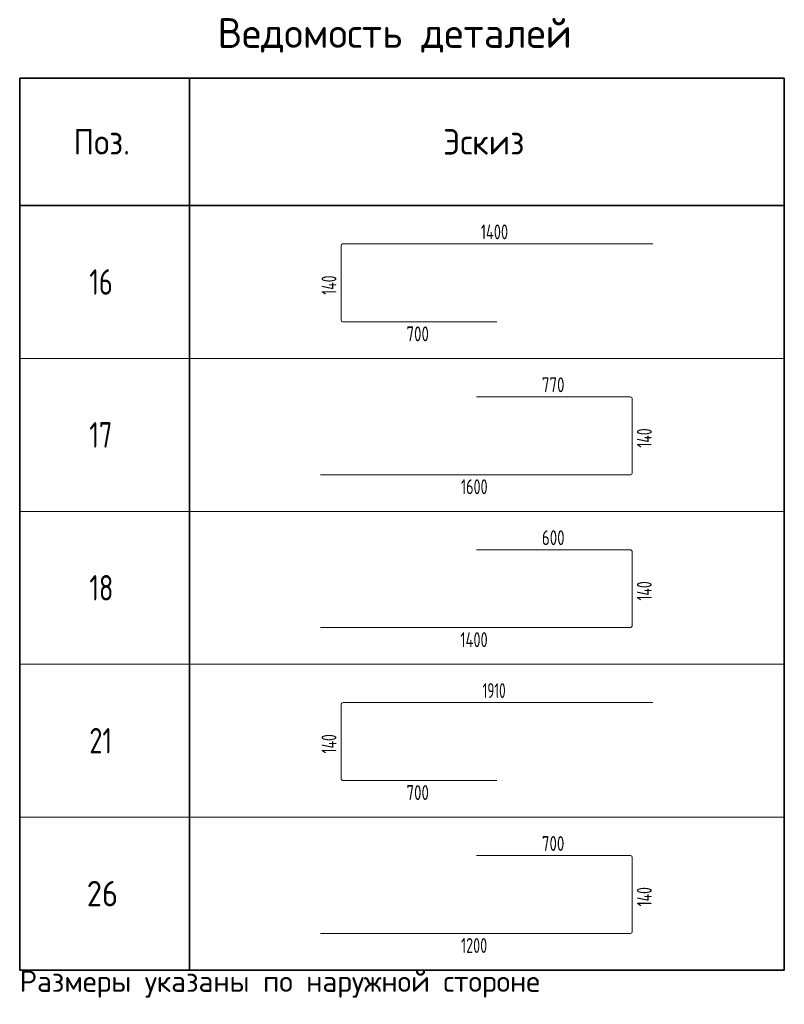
# Model space of a CAD drawing. Header units: metres. Extents: x -38 to 98, y -15 to 21.
# Tile 147 of 147: x 89 to 98, y 3 to 15. Entities that reach past the tile are written whole.
import ezdxf

# ---------------------------------------------------------------- set-up
doc = ezdxf.new("R2010")
doc.units = ezdxf.units.M
doc.styles.add('ISOCPEUR', font='txt')

msp = doc.modelspace()

# ---------------------------------------------------------------- linework, layer by layer
at = {"color": 7, "linetype": 'Continuous', "lineweight": 35, "transparency": 33554687}
for p, q in [((89.1566, 13.9403), (98.1566, 13.9403)), ((89.1566, 12.4403), (89.1566, 13.9403)), ((89.1566, 13.9403), (89.1566, 10.6403)), ((91.1566, 12.4403), (91.1566, 13.9403)), ((91.1566, 13.9403), (91.1566, 10.6403)), ((98.1566, 12.4403), (98.1566, 13.9403)), ((98.1566, 13.9403), (98.1566, 10.6403)), ((98.1566, 12.4403), (89.1566, 12.4403)), ((89.1566, 12.1403), (89.1566, 8.8403)), ((91.1566, 12.1403), (91.1566, 8.8403)), ((98.1566, 12.1403), (98.1566, 8.8403)), ((89.1566, 10.3403), (89.1566, 7.0403)), ((91.1566, 10.3403), (91.1566, 7.0403)), ((98.1566, 10.3403), (98.1566, 7.0403)), ((89.1566, 8.5403), (89.1566, 5.2403)), ((91.1566, 8.5403), (91.1566, 5.2403)), ((98.1566, 8.5403), (98.1566, 5.2403)), ((89.1566, 6.7403), (89.1566, 3.4403)), ((91.1566, 6.7403), (91.1566, 3.4403)), ((98.1566, 6.7403), (98.1566, 3.4403)), ((89.1566, 3.4403), (98.1566, 3.4403))]:
    msp.add_line(p, q, dxfattribs=at)
at = {"color": 7, "linetype": 'Continuous', "lineweight": 18, "transparency": 33554687}
for p, q in [((92.9389, 11.0902), (92.9389, 11.9695)), ((92.9578, 11.9884), (96.6073, 11.9884)), ((94.7731, 11.0713), (92.9578, 11.0713)), ((94.5328, 10.1884), (96.3453, 10.1884)), ((96.367, 10.1668), (96.367, 9.2929)), ((96.3453, 9.2713), (92.6986, 9.2713)), ((94.5328, 8.3884), (96.3399, 8.3884)), ((96.367, 8.3614), (96.367, 7.4983)), ((96.3399, 7.4713), (92.6986, 7.4713)), ((92.9389, 5.6983), (92.9389, 6.5614)), ((92.9659, 6.5884), (96.6073, 6.5884)), ((94.7731, 5.6713), (92.9659, 5.6713)), ((94.5328, 4.7884), (96.348, 4.7884)), ((96.367, 4.7695), (96.367, 3.8902)), ((96.348, 3.8713), (92.6986, 3.8713))]:
    msp.add_line(p, q, dxfattribs=at)
at = {"color": 7, "linetype": 'Continuous', "lineweight": 13, "transparency": 33554687}
for p, q in [((89.1566, 10.6403), (98.1566, 10.6403)), ((89.1566, 8.8403), (98.1566, 8.8403)), ((89.1566, 7.0403), (98.1566, 7.0403)), ((89.1566, 5.2403), (98.1566, 5.2403)), ((89.1566, 3.4403), (98.1566, 3.4403))]:
    msp.add_line(p, q, dxfattribs=at)
at = {"color": 7, "linetype": 'Continuous', "lineweight": 18, "transparency": 33554687}
for centre, radius, start, end in [((92.9578, 11.9695), 0.0189, 90, 180), ((92.9578, 11.0902), 0.0189, 180, 270), ((96.3453, 10.1668), 0.0216, 0, 90), ((96.3453, 9.2929), 0.0216, 270, 0), ((96.3399, 8.3614), 0.027, 0, 90), ((96.3399, 7.4983), 0.027, 270, 0), ((92.9659, 6.5614), 0.027, 90, 180), ((92.9659, 5.6983), 0.027, 180, 270), ((96.348, 4.7695), 0.0189, 0, 90), ((96.348, 3.8902), 0.0189, 270, 0)]:
    msp.add_arc(centre, radius, start, end, dxfattribs=at)

# ---------------------------------------------------------------- texts
at = {"color": 7, "linetype": 'Continuous', "lineweight": 35, "transparency": 33554687, "attachment_point": 7, "style": 'ISOCPEUR'}
for s, insert, char_height, width in [('\\W0.98;Ведомость деталей', (91.4866, 14.2403), 0.35, 4.509792), ('\\W0.92;Поз.', (89.7891, 13.0403), 0.3, 0.872985), ('\\W0.94;Эскиз', (94.1391, 13.0403), 0.3, 1.176116), ('\\W0.75;16', (89.9766, 11.3903), 0.3, 0.472281), ('\\W0.75;17', (89.9766, 9.5903), 0.3, 0.472281), ('\\W0.75;18', (89.9766, 7.7903), 0.3, 0.472281), ('\\W0.75;21', (89.9766, 5.9903), 0.3, 0.472281), ('\\W0.87;26', (89.9466, 4.1903), 0.3, 0.550812)]:
    msp.add_mtext(s, dxfattribs=dict(at, insert=insert, char_height=char_height, width=width))
at = {"color": 7, "linetype": 'Continuous', "lineweight": 25, "transparency": 33554687, "char_height": 0.175, "attachment_point": 7, "style": 'ISOCPEUR'}
for s, insert, width in [('\\W0.70;1400', (94.5841, 12.0427), 0.438726), ('\\W0.73;700', (93.709, 10.842), 0.357628), ('\\W0.73;770', (95.3029, 10.2427), 0.357628), ('\\W0.69;1600', (94.3508, 9.042), 0.424394), ('\\W0.73;600', (95.3029, 8.4427), 0.357628), ('\\W0.70;1400', (94.3438, 7.242), 0.438726), ('\\W0.64;1910', (94.6051, 6.6427), 0.391818), ('\\W0.73;700', (93.709, 5.442), 0.357628), ('\\W0.73;700', (95.3029, 4.8427), 0.357628), ('\\W0.69;1200', (94.3508, 3.642), 0.424394)]:
    msp.add_mtext(s, dxfattribs=dict(at, insert=insert, width=width))
at = {"color": 7, "linetype": 'Continuous', "lineweight": 25, "transparency": 33554687, "char_height": 0.175, "width": 0.338176, "attachment_point": 7, "rotation": 90, "style": 'ISOCPEUR'}
for insert in [(92.8846, 11.3899), (96.5963, 9.5899), (96.5963, 7.7899), (92.8846, 5.9899), (96.5963, 4.1899)]:
    msp.add_mtext('\\W0.67;140', dxfattribs=dict(at, insert=insert))
at = {"color": 7, "linetype": 'Continuous', "lineweight": 13, "transparency": 33554687, "insert": (89.1566, 3.1153), "char_height": 0.25, "width": 6.395512, "attachment_point": 7, "style": 'ISOCPEUR'}
msp.add_mtext('\\W0.99;Размеры указаны по наружной стороне', dxfattribs=at)

doc.saveas('drawing.dxf')
